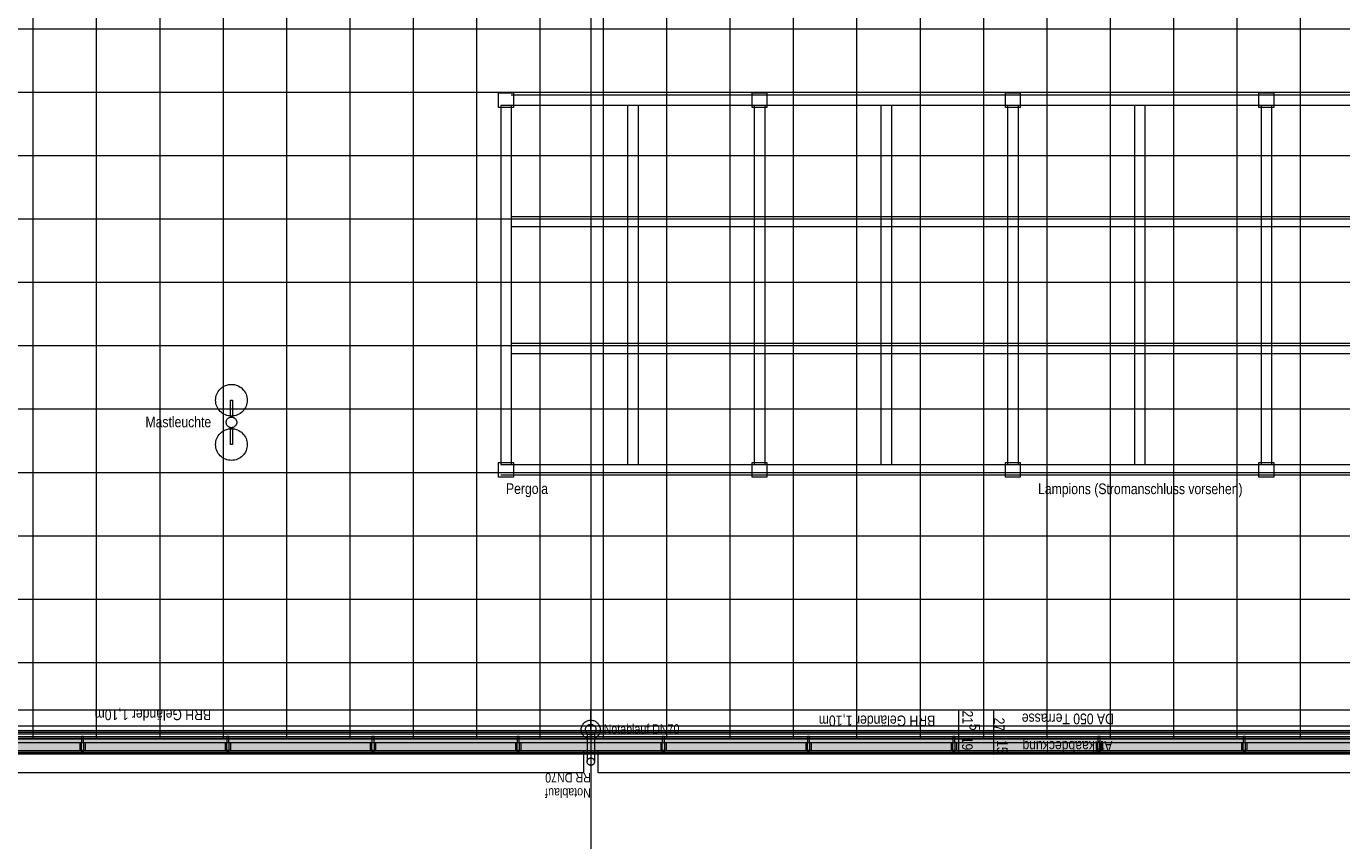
# Model space of a CAD drawing. Extents: x -634 to 300, y 62 to 1102.
# Tile 38 of 125: x -429 to -180, y 186 to 340. Entities that reach past the tile are written whole.
import ezdxf
from ezdxf.lldxf.tags import DXFTag

# ---------------------------------------------------------------- set-up
doc = ezdxf.new("R2010")
doc.units = 0
doc.layers.get('0').update_dxf_attribs({"lineweight": 13})
for name, color, linetype, lineweight, true_color in [('00_E_ST_Handlaufleuchte–Handlauf-Position', 7, 'Continuous', 5, 0x0000b2), ('30 -33 Aussenwände- 7 Fassade_ Elemente', 7, 'Continuous', 9, 0x00aacc), ('30 -34 Innenwände- 6 Elemente', 7, 'Continuous', 9, 0xff6633), ('30 -36 Dächer- 3 Dachbeläge', 7, 'Continuous', 15, 0x9999ff), ('30 -36 Dächer- 4 Dachbekleidungen', 7, 'Continuous', 9, 0xccccff), ('60- 61 allgemeine Ausstattung- 4 Terrassen', 9, 'Continuous', 9, 0x808080), ('70 -72 Beschriftung- 1 Beschriftung allgemein', 7, 'Continuous', 9, 0xff6633), ('70 -76 Bemaßung- 2 Allgemein', 9, 'Continuous', 5, 0x808080)]:
    doc.layers.add(name, color=color, linetype=linetype, lineweight=lineweight, true_color=true_color)
for name, color, linetype, lineweight in [('40 -41 Abwasser_Wasser_Gas- 1 Abwasser + sanitäre Anlagen', 7, 'Continuous', 9), ('40 -41 Abwasser_Wasser_Gas- 2 Wasser-1', 7, 'Continuous', 15), ('70 -71 Achsen- 1 Gebäudeachsen', 7, 'STRICHPUNKT2-A06CPW00L0', 18)]:
    doc.layers.add(name, color=color, linetype=linetype, lineweight=lineweight)
doc.styles.get("Standard").update_dxf_attribs({"font": 'ARIALN.TTF'})
tags = doc.linetypes.add('grob-A06CPVZVL0', pattern=[14, 3, -8, 3]).pattern_tags.tags
tags[8:9] = [DXFTag(74, 4), DXFTag(75, 0), DXFTag(340, '0'), DXFTag(46, 0.0), DXFTag(50, 0.0), DXFTag(44, 0.0), DXFTag(45, 0.0)]
tags[6:7] = [DXFTag(74, 4), DXFTag(75, 0), DXFTag(340, '0'), DXFTag(46, 0.0), DXFTag(50, 0.0), DXFTag(44, 0.0), DXFTag(45, 0.0)]
tags[4:5] = [DXFTag(74, 4), DXFTag(75, 0), DXFTag(340, '0'), DXFTag(46, 0.0), DXFTag(50, 0.0), DXFTag(44, 0.0), DXFTag(45, 0.0)]
tags = doc.linetypes.add('STRICHPUNKT2-A06CPW00L0', pattern=[12.7, 6.35, -3.175, 0, -3.175]).pattern_tags.tags
tags[10:11] = [DXFTag(74, 4), DXFTag(75, 0), DXFTag(340, '0'), DXFTag(46, 0.0), DXFTag(50, 0.0), DXFTag(44, 0.0), DXFTag(45, 0.0)]
tags[8:9] = [DXFTag(74, 4), DXFTag(75, 0), DXFTag(340, '0'), DXFTag(46, 0.0), DXFTag(50, 0.0), DXFTag(44, 0.0), DXFTag(45, 0.0)]
tags[6:7] = [DXFTag(74, 4), DXFTag(75, 0), DXFTag(340, '0'), DXFTag(46, 0.0), DXFTag(50, 0.0), DXFTag(44, 0.0), DXFTag(45, 0.0)]
tags[4:5] = [DXFTag(74, 4), DXFTag(75, 0), DXFTag(340, '0'), DXFTag(46, 0.0), DXFTag(50, 0.0), DXFTag(44, 0.0), DXFTag(45, 0.0)]

# ---------------------------------------------------------------- blocks, each defined once
blk = doc.blocks.new('Referenz-A06CPW02L0')
at = {"layer": '30 -33 Aussenwände- 7 Fassade_ Elemente', "color": 0, "linetype": 'Continuous', "ltscale": 0.13}
for p, q in [((15.77, 203.08), (-494.83, 203.08)), ((-485.63, 203.08), (-323.43, 203.08)), ((-323.43, 203.08), (-323.43, 198.94)), ((-320.63, 203.08), (-158.43, 203.08)), ((-320.63, 198.94), (-320.63, 203.08)), ((-323.43, 198.94), (-485.63, 198.94)), ((-158.43, 198.94), (-320.63, 198.94))]:
    blk.add_line(p, q, dxfattribs=at)
at = {"layer": '30 -34 Innenwände- 6 Elemente', "color": 0, "linetype": 'Continuous', "ltscale": 0.13}
for p, q in [((11.97, 206.88), (-491.03, 206.88)), ((13.57, 205.28), (-492.63, 205.28)), ((-491.63, 206.28), (12.57, 206.28)), ((-494.83, 203.08), (15.77, 203.08))]:
    blk.add_line(p, q, dxfattribs=at)
at = {"layer": '30 -36 Dächer- 3 Dachbeläge', "color": 0, "linetype": 'Continuous', "ltscale": 0.15}
for p, q in [((-492.43, 205.48), (13.37, 205.48)), ((16.37, 202.48), (-495.43, 202.48))]:
    blk.add_line(p, q, dxfattribs=at)
at = {"layer": '30 -36 Dächer- 3 Dachbeläge', "color": 0, "lineweight": 9}
for p, q in [((-418.08, 203.18), (-418.48, 203.18)), ((-418.48, 203.18), (-418.48, 202.78)), ((-418.08, 202.78), (-418.08, 203.18)), ((-390.58, 203.18), (-390.98, 203.18)), ((-390.98, 203.18), (-390.98, 202.78)), ((-390.58, 202.78), (-390.58, 203.18)), ((-363.08, 203.18), (-363.48, 203.18)), ((-363.48, 203.18), (-363.48, 202.78)), ((-363.08, 202.78), (-363.08, 203.18)), ((-335.58, 203.18), (-335.98, 203.18)), ((-335.98, 203.18), (-335.98, 202.78)), ((-335.58, 202.78), (-335.58, 203.18)), ((-308.08, 203.18), (-308.48, 203.18)), ((-308.48, 203.18), (-308.48, 202.78)), ((-308.08, 202.78), (-308.08, 203.18)), ((-280.58, 203.18), (-280.98, 203.18)), ((-280.98, 203.18), (-280.98, 202.78)), ((-280.58, 202.78), (-280.58, 203.18)), ((-253.08, 203.18), (-253.48, 203.18)), ((-253.48, 203.18), (-253.48, 202.78)), ((-253.08, 202.78), (-253.08, 203.18)), ((-225.58, 203.18), (-225.98, 203.18)), ((-225.98, 203.18), (-225.98, 202.78)), ((-225.58, 202.78), (-225.58, 203.18)), ((-198.08, 203.18), (-198.48, 203.18)), ((-198.48, 203.18), (-198.48, 202.78)), ((-198.08, 202.78), (-198.08, 203.18))]:
    blk.add_line(p, q, dxfattribs=at)
at = {"layer": '30 -36 Dächer- 3 Dachbeläge', "color": 0, "lineweight": 0}
for points in [[(-492.43, 202.48), (-492.43, 205.48), (13.37, 202.48)], [(13.37, 202.48), (-492.43, 205.48), (13.37, 205.48)], [(-418.48, 203.18), (-418.08, 203.18), (-418.48, 202.78)], [(-418.48, 202.78), (-418.08, 203.18), (-418.08, 202.78)], [(-390.98, 203.18), (-390.58, 203.18), (-390.98, 202.78)], [(-390.98, 202.78), (-390.58, 203.18), (-390.58, 202.78)], [(-363.48, 203.18), (-363.08, 203.18), (-363.48, 202.78)], [(-363.48, 202.78), (-363.08, 203.18), (-363.08, 202.78)], [(-335.98, 203.18), (-335.58, 203.18), (-335.98, 202.78)], [(-335.98, 202.78), (-335.58, 203.18), (-335.58, 202.78)], [(-308.48, 203.18), (-308.08, 203.18), (-308.48, 202.78)], [(-308.48, 202.78), (-308.08, 203.18), (-308.08, 202.78)], [(-280.98, 203.18), (-280.58, 203.18), (-280.98, 202.78)], [(-280.98, 202.78), (-280.58, 203.18), (-280.58, 202.78)], [(-253.48, 203.18), (-253.08, 203.18), (-253.48, 202.78)], [(-253.48, 202.78), (-253.08, 203.18), (-253.08, 202.78)], [(-225.98, 203.18), (-225.58, 203.18), (-225.98, 202.78)], [(-225.98, 202.78), (-225.58, 203.18), (-225.58, 202.78)], [(-198.48, 203.18), (-198.08, 203.18), (-198.48, 202.78)], [(-198.48, 202.78), (-198.08, 203.18), (-198.08, 202.78)]]:
    blk.add_solid(points, dxfattribs=at)
at = {"layer": '30 -36 Dächer- 4 Dachbekleidungen', "color": 0, "linetype": 'Continuous', "ltscale": 0.13}
for p, q in [((14.27, 204.58), (-493.33, 204.58)), ((-492.13, 205.78), (13.07, 205.78)), ((12.27, 206.58), (-491.33, 206.58)), ((-418.78, 204.58), (-418.78, 203.18)), ((-418.08, 205.78), (-418.48, 205.78)), ((-418.48, 205.78), (-418.48, 204.58)), ((-418.48, 203.18), (-418.48, 204.58)), ((-418.08, 204.58), (-418.08, 205.78)), ((-418.08, 204.58), (-418.08, 203.18)), ((-417.78, 204.58), (-417.78, 203.18)), ((-391.28, 204.58), (-391.28, 203.18)), ((-390.58, 205.78), (-390.98, 205.78)), ((-390.98, 205.78), (-390.98, 204.58)), ((-390.98, 203.18), (-390.98, 204.58)), ((-390.58, 204.58), (-390.58, 205.78)), ((-390.58, 204.58), (-390.58, 203.18)), ((-390.28, 204.58), (-390.28, 203.18)), ((-363.78, 204.58), (-363.78, 203.18)), ((-363.08, 205.78), (-363.48, 205.78)), ((-363.48, 205.78), (-363.48, 204.58)), ((-363.48, 203.18), (-363.48, 204.58)), ((-363.08, 204.58), (-363.08, 205.78)), ((-363.08, 204.58), (-363.08, 203.18)), ((-362.78, 204.58), (-362.78, 203.18)), ((-336.28, 204.58), (-336.28, 203.18)), ((-335.58, 205.78), (-335.98, 205.78)), ((-335.98, 205.78), (-335.98, 204.58)), ((-335.98, 203.18), (-335.98, 204.58)), ((-335.58, 204.58), (-335.58, 205.78)), ((-335.58, 204.58), (-335.58, 203.18)), ((-335.28, 204.58), (-335.28, 203.18)), ((-308.78, 204.58), (-308.78, 203.18)), ((-308.08, 205.78), (-308.48, 205.78)), ((-308.48, 205.78), (-308.48, 204.58)), ((-308.48, 203.18), (-308.48, 204.58)), ((-308.08, 204.58), (-308.08, 205.78)), ((-308.08, 204.58), (-308.08, 203.18)), ((-307.78, 204.58), (-307.78, 203.18)), ((-281.28, 204.58), (-281.28, 203.18)), ((-280.58, 205.78), (-280.98, 205.78)), ((-280.98, 205.78), (-280.98, 204.58)), ((-280.98, 203.18), (-280.98, 204.58)), ((-280.58, 204.58), (-280.58, 205.78)), ((-280.58, 204.58), (-280.58, 203.18)), ((-280.28, 204.58), (-280.28, 203.18)), ((-253.78, 204.58), (-253.78, 203.18)), ((-253.08, 205.78), (-253.48, 205.78)), ((-253.48, 205.78), (-253.48, 204.58)), ((-253.48, 203.18), (-253.48, 204.58)), ((-253.08, 204.58), (-253.08, 205.78)), ((-253.08, 204.58), (-253.08, 203.18)), ((-252.78, 204.58), (-252.78, 203.18)), ((-226.28, 204.58), (-226.28, 203.18)), ((-225.58, 205.78), (-225.98, 205.78)), ((-225.98, 205.78), (-225.98, 204.58)), ((-225.98, 203.18), (-225.98, 204.58)), ((-225.58, 204.58), (-225.58, 205.78)), ((-225.58, 204.58), (-225.58, 203.18)), ((-225.28, 204.58), (-225.28, 203.18)), ((-198.78, 204.58), (-198.78, 203.18)), ((-198.08, 205.78), (-198.48, 205.78)), ((-198.48, 205.78), (-198.48, 204.58)), ((-198.48, 203.18), (-198.48, 204.58)), ((-198.08, 204.58), (-198.08, 205.78)), ((-198.08, 204.58), (-198.08, 203.18)), ((-197.78, 204.58), (-197.78, 203.18)), ((-495.13, 202.78), (16.07, 202.78)), ((-418.78, 203.18), (-418.48, 203.18)), ((-418.08, 203.18), (-418.48, 203.18)), ((-417.78, 203.18), (-418.08, 203.18)), ((-391.28, 203.18), (-390.98, 203.18)), ((-390.58, 203.18), (-390.98, 203.18)), ((-390.28, 203.18), (-390.58, 203.18)), ((-363.78, 203.18), (-363.48, 203.18)), ((-363.08, 203.18), (-363.48, 203.18)), ((-362.78, 203.18), (-363.08, 203.18)), ((-336.28, 203.18), (-335.98, 203.18)), ((-335.58, 203.18), (-335.98, 203.18)), ((-335.28, 203.18), (-335.58, 203.18)), ((-308.78, 203.18), (-308.48, 203.18)), ((-308.08, 203.18), (-308.48, 203.18)), ((-307.78, 203.18), (-308.08, 203.18)), ((-281.28, 203.18), (-280.98, 203.18)), ((-280.58, 203.18), (-280.98, 203.18)), ((-280.28, 203.18), (-280.58, 203.18)), ((-253.78, 203.18), (-253.48, 203.18)), ((-253.08, 203.18), (-253.48, 203.18)), ((-252.78, 203.18), (-253.08, 203.18)), ((-226.28, 203.18), (-225.98, 203.18)), ((-225.58, 203.18), (-225.98, 203.18)), ((-225.28, 203.18), (-225.58, 203.18)), ((-198.78, 203.18), (-198.48, 203.18)), ((-198.08, 203.18), (-198.48, 203.18)), ((-197.78, 203.18), (-198.08, 203.18))]:
    blk.add_line(p, q, dxfattribs=at)
at = {"layer": '40 -41 Abwasser_Wasser_Gas- 1 Abwasser + sanitäre Anlagen', "color": 0, "linetype": 'grob-A06CPVZVL0', "ltscale": 0.13}
for p, q in [((-322.03, 212.2), (-322.03, 207.11)), ((-322.73, 206.4), (-322.73, 201.04)), ((-321.33, 206.4), (-321.33, 201.04))]:
    blk.add_line(p, q, dxfattribs=at)
at = {"layer": '40 -41 Abwasser_Wasser_Gas- 1 Abwasser + sanitäre Anlagen', "color": 0, "linetype": 'Continuous', "lineweight": 5, "ltscale": 0.13}
for p, q in [((-322.03, 207.11), (-322.05, 207.17)), ((-322.05, 207.17), (-322.02, 207.17)), ((-322.02, 207.17), (-322.03, 207.11))]:
    blk.add_line(p, q, dxfattribs=at)
at = {"layer": '40 -41 Abwasser_Wasser_Gas- 1 Abwasser + sanitäre Anlagen', "color": 0, "lineweight": 0}
for points in [[(-322.03, 207.11), (-322.05, 207.17), (-322.03, 207.17)], [(-322.03, 207.11), (-322.03, 207.17), (-322.02, 207.17)]]:
    blk.add_solid(points, dxfattribs=at)
at = {"layer": '40 -41 Abwasser_Wasser_Gas- 2 Wasser-1', "color": 0, "linetype": 'Continuous', "ltscale": 0.15}
for p, q in [((-322.03, 207.11), (-322.03, 210.95)), ((-323.83, 207.17), (-323.82, 207.35)), ((-323.83, 206.99), (-323.83, 207.17)), ((-323.81, 206.82), (-323.83, 206.99)), ((-323.82, 207.35), (-323.79, 207.52)), ((-323.77, 206.64), (-323.81, 206.82)), ((-323.79, 207.52), (-323.74, 207.69)), ((-323.74, 207.69), (-323.67, 207.85)), ((-323.67, 207.85), (-323.59, 208.01)), ((-323.59, 208.01), (-323.5, 208.16)), ((-323.5, 208.16), (-323.39, 208.3)), ((-323.39, 208.3), (-323.26, 208.42)), ((-323.26, 208.42), (-323.13, 208.54)), ((-323.13, 208.54), (-322.98, 208.64)), ((-323.03, 207.14), (-323.02, 207.24)), ((-323.03, 207.05), (-323.03, 207.14)), ((-323.02, 206.95), (-323.03, 207.05)), ((-323.02, 207.24), (-323.01, 207.34)), ((-323, 206.85), (-323.02, 206.95)), ((-323.01, 207.34), (-322.98, 207.43)), ((-322.97, 206.76), (-323, 206.85)), ((-322.98, 208.64), (-322.83, 208.73)), ((-322.98, 207.43), (-322.94, 207.52)), ((-322.94, 207.52), (-322.9, 207.61)), ((-322.9, 207.61), (-322.85, 207.69)), ((-322.85, 207.69), (-322.79, 207.77)), ((-322.83, 208.73), (-322.67, 208.8)), ((-322.79, 207.77), (-322.72, 207.84)), ((-322.72, 207.84), (-322.64, 207.9)), ((-322.67, 208.8), (-322.5, 208.85)), ((-322.64, 207.9), (-322.56, 207.96)), ((-322.56, 207.96), (-322.48, 208.01)), ((-322.5, 208.85), (-322.33, 208.89)), ((-322.48, 208.01), (-322.39, 208.05)), ((-322.39, 208.05), (-322.29, 208.08)), ((-322.33, 208.89), (-322.15, 208.91)), ((-322.29, 208.08), (-322.2, 208.1)), ((-322.2, 208.1), (-322.1, 208.11)), ((-322.15, 208.91), (-321.97, 208.91)), ((-322.1, 208.11), (-322, 208.11)), ((-322, 208.11), (-321.9, 208.1)), ((-321.97, 208.91), (-321.8, 208.9)), ((-321.9, 208.1), (-321.81, 208.08)), ((-321.81, 208.08), (-321.71, 208.06)), ((-321.8, 208.9), (-321.62, 208.86)), ((-321.71, 208.06), (-321.62, 208.02)), ((-321.62, 208.86), (-321.45, 208.82)), ((-321.62, 208.02), (-321.53, 207.98)), ((-321.53, 207.98), (-321.45, 207.92)), ((-321.45, 208.82), (-321.29, 208.75)), ((-321.45, 207.92), (-321.37, 207.86)), ((-321.37, 207.86), (-321.3, 207.79)), ((-321.3, 207.79), (-321.24, 207.72)), ((-321.29, 208.75), (-321.13, 208.67)), ((-321.24, 207.72), (-321.18, 207.64)), ((-321.18, 207.64), (-321.14, 207.55)), ((-321.14, 207.55), (-321.1, 207.46)), ((-321.13, 208.67), (-320.98, 208.57)), ((-321.09, 206.79), (-321.12, 206.7)), ((-321.1, 207.46), (-321.07, 207.37)), ((-321.06, 206.88), (-321.09, 206.79)), ((-321.07, 207.37), (-321.05, 207.27)), ((-321.04, 206.98), (-321.06, 206.88)), ((-321.05, 207.27), (-321.04, 207.18)), ((-321.04, 207.18), (-321.03, 207.08)), ((-321.03, 207.08), (-321.04, 206.98)), ((-320.98, 208.57), (-320.85, 208.46)), ((-320.85, 208.46), (-320.72, 208.34)), ((-320.72, 208.34), (-320.61, 208.21)), ((-320.61, 208.21), (-320.5, 208.06)), ((-320.5, 208.06), (-320.42, 207.91)), ((-320.42, 207.91), (-320.35, 207.74)), ((-320.35, 207.74), (-320.29, 207.58)), ((-320.29, 207.58), (-320.26, 207.4)), ((-320.25, 206.88), (-320.28, 206.7)), ((-320.26, 207.4), (-320.24, 207.23)), ((-320.23, 207.05), (-320.25, 206.88)), ((-320.24, 207.23), (-320.23, 207.05)), ((-323.72, 206.48), (-323.77, 206.64)), ((-323.65, 206.31), (-323.72, 206.48)), ((-323.56, 206.16), (-323.65, 206.31)), ((-323.46, 206.02), (-323.56, 206.16)), ((-323.35, 205.88), (-323.46, 206.02)), ((-323.22, 205.76), (-323.35, 205.88)), ((-323.08, 205.65), (-323.22, 205.76)), ((-322.93, 205.55), (-323.08, 205.65)), ((-322.93, 206.67), (-322.97, 206.76)), ((-322.88, 206.58), (-322.93, 206.67)), ((-322.78, 205.47), (-322.93, 205.55)), ((-322.83, 206.5), (-322.88, 206.58)), ((-322.76, 206.43), (-322.83, 206.5)), ((-322.61, 205.41), (-322.78, 205.47)), ((-322.69, 206.36), (-322.76, 206.43)), ((-322.62, 206.3), (-322.69, 206.36)), ((-322.53, 206.24), (-322.62, 206.3)), ((-322.44, 205.36), (-322.61, 205.41)), ((-322.45, 206.2), (-322.53, 206.24)), ((-322.35, 206.16), (-322.45, 206.2)), ((-322.27, 205.33), (-322.44, 205.36)), ((-322.26, 206.14), (-322.35, 206.16)), ((-322.09, 205.31), (-322.27, 205.33)), ((-322.16, 206.12), (-322.26, 206.14)), ((-322.07, 206.11), (-322.16, 206.12)), ((-321.92, 205.31), (-322.09, 205.31)), ((-321.97, 206.11), (-322.07, 206.11)), ((-321.87, 206.12), (-321.97, 206.11)), ((-321.74, 205.33), (-321.92, 205.31)), ((-321.77, 206.14), (-321.87, 206.12)), ((-321.68, 206.17), (-321.77, 206.14)), ((-321.57, 205.37), (-321.74, 205.33)), ((-321.59, 206.21), (-321.68, 206.17)), ((-321.51, 206.26), (-321.59, 206.21)), ((-321.4, 205.43), (-321.57, 205.37)), ((-321.42, 206.32), (-321.51, 206.26)), ((-321.35, 206.38), (-321.42, 206.32)), ((-321.24, 205.5), (-321.4, 205.43)), ((-321.28, 206.45), (-321.35, 206.38)), ((-321.22, 206.53), (-321.28, 206.45)), ((-321.08, 205.58), (-321.24, 205.5)), ((-321.17, 206.61), (-321.22, 206.53)), ((-321.12, 206.7), (-321.17, 206.61)), ((-320.94, 205.68), (-321.08, 205.58)), ((-320.8, 205.8), (-320.94, 205.68)), ((-320.68, 205.92), (-320.8, 205.8)), ((-320.57, 206.06), (-320.68, 205.92)), ((-320.47, 206.21), (-320.57, 206.06)), ((-320.39, 206.37), (-320.47, 206.21)), ((-320.33, 206.53), (-320.39, 206.37)), ((-320.28, 206.7), (-320.33, 206.53)), ((-322.73, 201.14), (-322.72, 201.2)), ((-322.73, 201.14), (-322.72, 201.2)), ((-322.73, 201.07), (-322.73, 201.14)), ((-322.73, 201.07), (-322.73, 201.14)), ((-322.73, 201), (-322.73, 201.07)), ((-322.73, 201), (-322.73, 201.07)), ((-322.72, 200.93), (-322.73, 201)), ((-322.72, 200.93), (-322.73, 201)), ((-322.72, 201.2), (-322.7, 201.27)), ((-322.72, 201.2), (-322.7, 201.27)), ((-322.71, 200.86), (-322.72, 200.93)), ((-322.71, 200.86), (-322.72, 200.93)), ((-322.69, 200.8), (-322.71, 200.86)), ((-322.69, 200.8), (-322.71, 200.86)), ((-322.7, 201.27), (-322.67, 201.33)), ((-322.7, 201.27), (-322.67, 201.33)), ((-322.66, 200.73), (-322.69, 200.8)), ((-322.66, 200.73), (-322.69, 200.8)), ((-322.67, 201.33), (-322.64, 201.39)), ((-322.67, 201.33), (-322.64, 201.39)), ((-322.63, 200.67), (-322.66, 200.73)), ((-322.63, 200.67), (-322.66, 200.73)), ((-322.64, 201.39), (-322.6, 201.45)), ((-322.64, 201.39), (-322.6, 201.45)), ((-322.59, 200.62), (-322.63, 200.67)), ((-322.59, 200.62), (-322.63, 200.67)), ((-322.6, 201.45), (-322.56, 201.51)), ((-322.6, 201.45), (-322.56, 201.51)), ((-322.54, 200.57), (-322.59, 200.62)), ((-322.54, 200.57), (-322.59, 200.62)), ((-322.56, 201.51), (-322.51, 201.55)), ((-322.56, 201.51), (-322.51, 201.55)), ((-322.49, 200.52), (-322.54, 200.57)), ((-322.49, 200.52), (-322.54, 200.57)), ((-322.51, 201.55), (-322.46, 201.6)), ((-322.51, 201.55), (-322.46, 201.6)), ((-322.44, 200.47), (-322.49, 200.52)), ((-322.44, 200.47), (-322.49, 200.52)), ((-322.46, 201.6), (-322.4, 201.64)), ((-322.46, 201.6), (-322.4, 201.64)), ((-322.38, 200.44), (-322.44, 200.47)), ((-322.38, 200.44), (-322.44, 200.47)), ((-322.4, 201.64), (-322.34, 201.67)), ((-322.4, 201.64), (-322.34, 201.67)), ((-322.32, 200.41), (-322.38, 200.44)), ((-322.32, 200.41), (-322.38, 200.44)), ((-322.34, 201.67), (-322.28, 201.7)), ((-322.34, 201.67), (-322.28, 201.7)), ((-322.26, 200.38), (-322.32, 200.41)), ((-322.26, 200.38), (-322.32, 200.41)), ((-322.28, 201.7), (-322.21, 201.72)), ((-322.28, 201.7), (-322.21, 201.72)), ((-322.19, 200.36), (-322.26, 200.38)), ((-322.19, 200.36), (-322.26, 200.38)), ((-322.21, 201.72), (-322.15, 201.73)), ((-322.21, 201.72), (-322.15, 201.73)), ((-322.12, 200.35), (-322.19, 200.36)), ((-322.12, 200.35), (-322.19, 200.36)), ((-322.15, 201.73), (-322.08, 201.74)), ((-322.15, 201.73), (-322.08, 201.74)), ((-322.06, 200.34), (-322.12, 200.35)), ((-322.06, 200.34), (-322.12, 200.35)), ((-322.08, 201.74), (-322.01, 201.74)), ((-322.08, 201.74), (-322.01, 201.74)), ((-321.99, 200.35), (-322.06, 200.34)), ((-321.99, 200.35), (-322.06, 200.34)), ((-322.03, 201.04), (-322.03, 197.2)), ((-322.03, 201.04), (-322.03, 197.2)), ((-322.01, 201.74), (-321.94, 201.74)), ((-322.01, 201.74), (-321.94, 201.74)), ((-321.92, 200.35), (-321.99, 200.35)), ((-321.92, 200.35), (-321.99, 200.35)), ((-321.94, 201.74), (-321.87, 201.73)), ((-321.94, 201.74), (-321.87, 201.73)), ((-321.85, 200.37), (-321.92, 200.35)), ((-321.85, 200.37), (-321.92, 200.35)), ((-321.87, 201.73), (-321.81, 201.71)), ((-321.87, 201.73), (-321.81, 201.71)), ((-321.79, 200.39), (-321.85, 200.37)), ((-321.79, 200.39), (-321.85, 200.37)), ((-321.81, 201.71), (-321.74, 201.68)), ((-321.81, 201.71), (-321.74, 201.68)), ((-321.72, 200.42), (-321.79, 200.39)), ((-321.72, 200.42), (-321.79, 200.39)), ((-321.74, 201.68), (-321.68, 201.65)), ((-321.74, 201.68), (-321.68, 201.65)), ((-321.66, 200.45), (-321.72, 200.42)), ((-321.66, 200.45), (-321.72, 200.42)), ((-321.68, 201.65), (-321.63, 201.61)), ((-321.68, 201.65), (-321.63, 201.61)), ((-321.61, 200.49), (-321.66, 200.45)), ((-321.61, 200.49), (-321.66, 200.45)), ((-321.63, 201.61), (-321.57, 201.57)), ((-321.63, 201.61), (-321.57, 201.57)), ((-321.55, 200.53), (-321.61, 200.49)), ((-321.55, 200.53), (-321.61, 200.49)), ((-321.57, 201.57), (-321.52, 201.52)), ((-321.57, 201.57), (-321.52, 201.52)), ((-321.51, 200.58), (-321.55, 200.53)), ((-321.51, 200.58), (-321.55, 200.53)), ((-321.52, 201.52), (-321.48, 201.47)), ((-321.52, 201.52), (-321.48, 201.47)), ((-321.46, 200.64), (-321.51, 200.58)), ((-321.46, 200.64), (-321.51, 200.58)), ((-321.48, 201.47), (-321.44, 201.41)), ((-321.48, 201.47), (-321.44, 201.41)), ((-321.43, 200.69), (-321.46, 200.64)), ((-321.43, 200.69), (-321.46, 200.64)), ((-321.44, 201.41), (-321.41, 201.35)), ((-321.44, 201.41), (-321.41, 201.35)), ((-321.4, 200.75), (-321.43, 200.69)), ((-321.4, 200.75), (-321.43, 200.69)), ((-321.41, 201.35), (-321.38, 201.29)), ((-321.41, 201.35), (-321.38, 201.29)), ((-321.37, 200.82), (-321.4, 200.75)), ((-321.37, 200.82), (-321.4, 200.75)), ((-321.38, 201.29), (-321.36, 201.22)), ((-321.38, 201.29), (-321.36, 201.22)), ((-321.35, 200.88), (-321.37, 200.82)), ((-321.35, 200.88), (-321.37, 200.82)), ((-321.36, 201.22), (-321.34, 201.16)), ((-321.36, 201.22), (-321.34, 201.16)), ((-321.34, 200.95), (-321.35, 200.88)), ((-321.34, 200.95), (-321.35, 200.88)), ((-321.34, 201.16), (-321.33, 201.09)), ((-321.34, 201.16), (-321.33, 201.09)), ((-321.33, 201.02), (-321.34, 200.95)), ((-321.33, 201.02), (-321.34, 200.95)), ((-321.33, 201.09), (-321.33, 201.02)), ((-321.33, 201.09), (-321.33, 201.02))]:
    blk.add_line(p, q, dxfattribs=at)
at = {"layer": '60- 61 allgemeine Ausstattung- 4 Terrassen', "color": 0}
for p, q in [((-427.61, 205.48), (-427.61, 588.94)), ((-415.61, 205.48), (-415.61, 588.94)), ((-403.61, 205.48), (-403.61, 588.94)), ((-391.61, 205.48), (-391.61, 588.94)), ((-379.61, 205.48), (-379.61, 588.94)), ((-367.61, 205.48), (-367.61, 588.94)), ((-355.61, 205.48), (-355.61, 588.94)), ((-343.61, 205.48), (-343.61, 588.94)), ((-331.61, 205.48), (-331.61, 588.94)), ((-319.61, 205.48), (-319.61, 588.94)), ((-307.61, 205.48), (-307.61, 588.94)), ((-295.61, 205.48), (-295.61, 588.94)), ((-283.61, 205.48), (-283.61, 588.94)), ((-271.61, 205.48), (-271.61, 588.94)), ((-259.61, 205.48), (-259.61, 588.94)), ((-247.61, 205.48), (-247.61, 588.94)), ((-235.61, 205.48), (-235.61, 588.94)), ((-223.61, 205.48), (-223.61, 588.94)), ((-211.61, 205.48), (-211.61, 588.94)), ((-199.61, 205.48), (-199.61, 588.94)), ((-187.61, 205.48), (-187.61, 588.94)), ((-492.63, 339.82), (-169.08, 339.82)), ((-492.63, 327.82), (-169.08, 327.82)), ((-339.48, 327.68), (-336.68, 327.68)), ((-339.48, 324.88), (-339.48, 327.68)), ((-336.68, 327.68), (-336.68, 324.88)), ((-291.48, 327.68), (-288.68, 327.68)), ((-291.48, 324.88), (-291.48, 327.68)), ((-288.68, 327.68), (-288.68, 324.88)), ((-243.48, 327.68), (-240.68, 327.68)), ((-243.48, 324.88), (-243.48, 327.68)), ((-240.68, 327.68), (-240.68, 324.88)), ((-195.48, 327.68), (-192.68, 327.68)), ((-195.48, 324.88), (-195.48, 327.68)), ((-192.68, 327.68), (-192.68, 324.88)), ((-336.68, 324.88), (-339.48, 324.88)), ((-288.68, 324.88), (-291.48, 324.88)), ((-240.68, 324.88), (-243.48, 324.88)), ((-192.68, 324.88), (-195.48, 324.88)), ((-492.63, 315.82), (-169.08, 315.82)), ((-492.63, 303.82), (-169.08, 303.82)), ((-492.63, 291.82), (-169.08, 291.82)), ((-492.63, 279.82), (-169.08, 279.82)), ((-392.4, 271.39), (-392.2, 271.6)), ((-392.2, 271.6), (-391.99, 271.8)), ((-391.99, 271.8), (-391.75, 271.98)), ((-391.75, 271.98), (-391.5, 272.13)), ((-391.5, 272.13), (-391.23, 272.26)), ((-391.23, 272.26), (-390.95, 272.35)), ((-390.95, 272.35), (-390.67, 272.43)), ((-390.67, 272.43), (-390.38, 272.47)), ((-390.38, 272.47), (-390.08, 272.48)), ((-390.08, 272.48), (-389.79, 272.47)), ((-389.79, 272.47), (-389.5, 272.43)), ((-389.5, 272.43), (-389.21, 272.35)), ((-389.21, 272.35), (-388.94, 272.26)), ((-388.94, 272.26), (-388.67, 272.13)), ((-388.67, 272.13), (-388.42, 271.98)), ((-388.42, 271.98), (-388.18, 271.8)), ((-388.18, 271.8), (-387.96, 271.6)), ((-387.96, 271.6), (-387.76, 271.39)), ((-393.08, 269.48), (-393.07, 269.78)), ((-393.07, 269.19), (-393.08, 269.48)), ((-393.07, 269.78), (-393.03, 270.07)), ((-393.03, 268.9), (-393.07, 269.19)), ((-393.03, 270.07), (-392.95, 270.35)), ((-392.95, 270.35), (-392.85, 270.63)), ((-392.85, 270.63), (-392.73, 270.9)), ((-392.73, 270.9), (-392.58, 271.15)), ((-392.58, 271.15), (-392.4, 271.39)), ((-390.28, 269.48), (-389.88, 269.48)), ((-390.28, 266.26), (-390.28, 269.48)), ((-389.88, 269.48), (-389.88, 266.26)), ((-387.76, 271.39), (-387.59, 271.15)), ((-387.59, 271.15), (-387.44, 270.9)), ((-387.44, 270.9), (-387.31, 270.63)), ((-387.31, 270.63), (-387.21, 270.35)), ((-387.21, 270.35), (-387.14, 270.07)), ((-387.14, 270.07), (-387.1, 269.78)), ((-387.1, 269.19), (-387.14, 268.9)), ((-387.1, 269.78), (-387.08, 269.48)), ((-387.08, 269.48), (-387.1, 269.19)), ((-492.63, 267.82), (-169.08, 267.82)), ((-392.95, 268.61), (-393.03, 268.9)), ((-392.85, 268.34), (-392.95, 268.61)), ((-392.73, 268.07), (-392.85, 268.34)), ((-392.58, 267.82), (-392.73, 268.07)), ((-392.4, 267.58), (-392.58, 267.82)), ((-392.2, 267.36), (-392.4, 267.58)), ((-391.99, 267.16), (-392.2, 267.36)), ((-391.75, 266.99), (-391.99, 267.16)), ((-391.5, 266.84), (-391.75, 266.99)), ((-391.23, 266.71), (-391.5, 266.84)), ((-390.95, 266.61), (-391.23, 266.71)), ((-390.67, 266.54), (-390.95, 266.61)), ((-389.21, 266.61), (-389.5, 266.54)), ((-388.94, 266.71), (-389.21, 266.61)), ((-388.67, 266.84), (-388.94, 266.71)), ((-388.42, 266.99), (-388.67, 266.84)), ((-388.18, 267.16), (-388.42, 266.99)), ((-387.96, 267.36), (-388.18, 267.16)), ((-387.76, 267.58), (-387.96, 267.36)), ((-387.59, 267.82), (-387.76, 267.58)), ((-387.44, 268.07), (-387.59, 267.82)), ((-387.31, 268.34), (-387.44, 268.07)), ((-387.21, 268.61), (-387.31, 268.34)), ((-387.14, 268.9), (-387.21, 268.61)), ((-391.08, 265.33), (-391.07, 265.43)), ((-391.08, 265.23), (-391.08, 265.33)), ((-391.07, 265.13), (-391.08, 265.23)), ((-391.07, 265.43), (-391.05, 265.52)), ((-391.05, 265.04), (-391.07, 265.13)), ((-391.05, 265.52), (-391.03, 265.62)), ((-391.02, 264.94), (-391.05, 265.04)), ((-391.03, 265.62), (-390.99, 265.71)), ((-390.99, 264.85), (-391.02, 264.94)), ((-390.99, 265.71), (-390.94, 265.8)), ((-390.94, 264.77), (-390.99, 264.85)), ((-390.94, 265.8), (-390.89, 265.88)), ((-390.89, 264.69), (-390.94, 264.77)), ((-390.89, 265.88), (-390.83, 265.95)), ((-390.82, 264.61), (-390.89, 264.69)), ((-390.83, 265.95), (-390.76, 266.02)), ((-390.75, 264.54), (-390.82, 264.61)), ((-390.76, 266.02), (-390.68, 266.09)), ((-390.68, 264.48), (-390.75, 264.54)), ((-390.68, 266.09), (-390.6, 266.14)), ((-390.6, 264.42), (-390.68, 264.48)), ((-390.38, 266.5), (-390.67, 266.54)), ((-390.67, 264.03), (-390.38, 264.07)), ((-390.6, 266.14), (-390.51, 266.19)), ((-390.51, 264.38), (-390.6, 264.42)), ((-390.51, 266.19), (-390.42, 266.22)), ((-390.42, 264.34), (-390.51, 264.38)), ((-390.42, 266.22), (-390.33, 266.25)), ((-390.32, 264.31), (-390.42, 264.34)), ((-390.08, 266.48), (-390.38, 266.5)), ((-390.38, 264.07), (-390.08, 264.08)), ((-390.33, 266.25), (-390.23, 266.27)), ((-390.23, 264.29), (-390.32, 264.31)), ((-389.88, 266.26), (-390.28, 266.26)), ((-390.28, 264.3), (-389.88, 264.3)), ((-390.28, 261.08), (-390.28, 264.3)), ((-390.23, 266.27), (-390.13, 266.28)), ((-390.13, 264.28), (-390.23, 264.29)), ((-390.13, 266.28), (-390.04, 266.28)), ((-390.03, 264.28), (-390.13, 264.28)), ((-389.79, 266.5), (-390.08, 266.48)), ((-390.08, 264.08), (-389.79, 264.07)), ((-390.04, 266.28), (-389.94, 266.27)), ((-389.93, 264.29), (-390.03, 264.28)), ((-389.94, 266.27), (-389.84, 266.25)), ((-389.84, 264.31), (-389.93, 264.29)), ((-389.88, 264.3), (-389.88, 261.08)), ((-389.84, 266.25), (-389.75, 266.23)), ((-389.74, 264.34), (-389.84, 264.31)), ((-389.5, 266.54), (-389.79, 266.5)), ((-389.79, 264.07), (-389.5, 264.03)), ((-389.75, 266.23), (-389.66, 266.19)), ((-389.65, 264.38), (-389.74, 264.34)), ((-389.66, 266.19), (-389.57, 266.14)), ((-389.57, 264.43), (-389.65, 264.38)), ((-389.57, 266.14), (-389.49, 266.09)), ((-389.49, 264.48), (-389.57, 264.43)), ((-389.49, 266.09), (-389.41, 266.03)), ((-389.41, 264.54), (-389.49, 264.48)), ((-389.41, 266.03), (-389.34, 265.96)), ((-389.34, 264.61), (-389.41, 264.54)), ((-389.34, 265.96), (-389.28, 265.88)), ((-389.28, 264.69), (-389.34, 264.61)), ((-389.28, 265.88), (-389.23, 265.8)), ((-389.22, 264.77), (-389.28, 264.69)), ((-389.23, 265.8), (-389.18, 265.71)), ((-389.18, 264.86), (-389.22, 264.77)), ((-389.18, 265.71), (-389.14, 265.62)), ((-389.14, 264.95), (-389.18, 264.86)), ((-389.14, 265.62), (-389.11, 265.53)), ((-389.11, 265.04), (-389.14, 264.95)), ((-389.11, 265.53), (-389.09, 265.43)), ((-389.09, 265.14), (-389.11, 265.04)), ((-389.09, 265.43), (-389.08, 265.34)), ((-389.08, 265.24), (-389.09, 265.14)), ((-389.08, 265.34), (-389.08, 265.24)), ((-393.07, 261.38), (-393.03, 261.67)), ((-393.03, 261.67), (-392.95, 261.95)), ((-392.95, 261.95), (-392.85, 262.23)), ((-392.85, 262.23), (-392.73, 262.5)), ((-392.73, 262.5), (-392.58, 262.75)), ((-392.58, 262.75), (-392.4, 262.99)), ((-392.4, 262.99), (-392.2, 263.2)), ((-392.2, 263.2), (-391.99, 263.4)), ((-391.99, 263.4), (-391.75, 263.58)), ((-391.75, 263.58), (-391.5, 263.73)), ((-391.5, 263.73), (-391.23, 263.86)), ((-391.23, 263.86), (-390.95, 263.95)), ((-390.95, 263.95), (-390.67, 264.03)), ((-389.5, 264.03), (-389.21, 263.95)), ((-389.21, 263.95), (-388.94, 263.86)), ((-388.94, 263.86), (-388.67, 263.73)), ((-388.67, 263.73), (-388.42, 263.58)), ((-388.42, 263.58), (-388.18, 263.4)), ((-388.18, 263.4), (-387.96, 263.2)), ((-387.96, 263.2), (-387.76, 262.99)), ((-387.76, 262.99), (-387.59, 262.75)), ((-387.59, 262.75), (-387.44, 262.5)), ((-387.44, 262.5), (-387.31, 262.23)), ((-387.31, 262.23), (-387.21, 261.95)), ((-387.21, 261.95), (-387.14, 261.67)), ((-387.14, 261.67), (-387.1, 261.38)), ((-393.08, 261.08), (-393.07, 261.38)), ((-393.07, 260.79), (-393.08, 261.08)), ((-393.03, 260.5), (-393.07, 260.79)), ((-392.95, 260.21), (-393.03, 260.5)), ((-392.85, 259.94), (-392.95, 260.21)), ((-392.73, 259.67), (-392.85, 259.94)), ((-392.58, 259.42), (-392.73, 259.67)), ((-392.4, 259.18), (-392.58, 259.42)), ((-392.2, 258.96), (-392.4, 259.18)), ((-389.88, 261.08), (-390.28, 261.08)), ((-387.76, 259.18), (-387.96, 258.96)), ((-387.59, 259.42), (-387.76, 259.18)), ((-387.44, 259.67), (-387.59, 259.42)), ((-387.31, 259.94), (-387.44, 259.67)), ((-387.21, 260.21), (-387.31, 259.94)), ((-387.14, 260.5), (-387.21, 260.21)), ((-387.1, 260.79), (-387.14, 260.5)), ((-387.1, 261.38), (-387.08, 261.08)), ((-387.08, 261.08), (-387.1, 260.79)), ((-391.99, 258.76), (-392.2, 258.96)), ((-391.75, 258.59), (-391.99, 258.76)), ((-391.5, 258.44), (-391.75, 258.59)), ((-391.23, 258.31), (-391.5, 258.44)), ((-390.95, 258.21), (-391.23, 258.31)), ((-390.67, 258.14), (-390.95, 258.21)), ((-390.38, 258.1), (-390.67, 258.14)), ((-390.08, 258.08), (-390.38, 258.1)), ((-389.79, 258.1), (-390.08, 258.08)), ((-389.5, 258.14), (-389.79, 258.1)), ((-389.21, 258.21), (-389.5, 258.14)), ((-388.94, 258.31), (-389.21, 258.21)), ((-388.67, 258.44), (-388.94, 258.31)), ((-388.42, 258.59), (-388.67, 258.44)), ((-388.18, 258.76), (-388.42, 258.59)), ((-387.96, 258.96), (-388.18, 258.76)), ((-339.48, 257.68), (-336.68, 257.68)), ((-339.48, 254.88), (-339.48, 257.68)), ((-336.68, 257.68), (-336.68, 254.88)), ((-291.48, 257.68), (-288.68, 257.68)), ((-291.48, 254.88), (-291.48, 257.68)), ((-288.68, 257.68), (-288.68, 254.88)), ((-243.48, 257.68), (-240.68, 257.68)), ((-243.48, 254.88), (-243.48, 257.68)), ((-240.68, 257.68), (-240.68, 254.88)), ((-195.48, 257.68), (-192.68, 257.68)), ((-195.48, 254.88), (-195.48, 257.68)), ((-192.68, 257.68), (-192.68, 254.88)), ((-492.63, 255.82), (-169.08, 255.82)), ((-336.68, 254.88), (-339.48, 254.88)), ((-288.68, 254.88), (-291.48, 254.88)), ((-240.68, 254.88), (-243.48, 254.88)), ((-192.68, 254.88), (-195.48, 254.88)), ((-500.63, 243.82), (13.37, 243.82)), ((-500.63, 231.82), (13.37, 231.82)), ((-500.63, 219.82), (13.37, 219.82)), ((-492.63, 207.82), (13.37, 207.82)), ((-492.63, 205.48), (13.37, 205.48))]:
    blk.add_line(p, q, dxfattribs=at)
at = {"layer": '60- 61 allgemeine Ausstattung- 4 Terrassen', "color": 0, "linetype": 'grob-A06CPVZVL0', "ltscale": 0.13}
for p, q in [((-337.08, 327.28), (-51.08, 327.28)), ((-339.08, 325.28), (-339.08, 257.28)), ((-51.08, 325.28), (-339.08, 325.28)), ((-337.08, 325.28), (-337.08, 257.28)), ((-315.08, 325.28), (-315.08, 257.28)), ((-313.08, 325.28), (-313.08, 257.28)), ((-291.08, 325.28), (-291.08, 257.28)), ((-289.08, 325.28), (-289.08, 257.28)), ((-267.08, 325.28), (-267.08, 257.28)), ((-265.08, 325.28), (-265.08, 257.28)), ((-243.08, 325.28), (-243.08, 257.28)), ((-241.08, 325.28), (-241.08, 257.28)), ((-219.08, 325.28), (-219.08, 257.28)), ((-217.08, 325.28), (-217.08, 257.28)), ((-195.08, 325.28), (-195.08, 257.28)), ((-193.08, 325.28), (-193.08, 257.28)), ((-337.08, 304.28), (-51.08, 304.28)), ((-51.08, 302.28), (-337.08, 302.28)), ((-337.08, 280.28), (-51.08, 280.28)), ((-51.08, 278.28), (-337.08, 278.28)), ((-339.08, 257.28), (-51.08, 257.28)), ((-51.08, 255.28), (-339.08, 255.28))]:
    blk.add_line(p, q, dxfattribs=at)
at = {"layer": '70 -71 Achsen- 1 Gebäudeachsen', "color": 0, "linetype": 'STRICHPUNKT2-A06CPW00L0', "ltscale": 0.18}
for p, q in [((-322.03, 1075.82), (-322.03, 76.38)), ((-554.53, 210.88), (92.91, 210.88))]:
    blk.add_line(p, q, dxfattribs=at)
at = {"layer": '70 -72 Beschriftung- 1 Beschriftung allgemein', "color": 0, "linetype": 'Continuous', "ltscale": 0.13}
blk.add_line((-322.03, 201.04), (-322.03, 188.86), dxfattribs=at)
at = {"layer": '70 -72 Beschriftung- 1 Beschriftung allgemein', "color": 0, "linetype": 'Continuous', "lineweight": 5, "ltscale": 0.13}
for p, q in [((-322.03, 188.86), (-322.05, 188.92)), ((-322.05, 188.92), (-322.02, 188.92)), ((-322.02, 188.92), (-322.03, 188.86))]:
    blk.add_line(p, q, dxfattribs=at)
at = {"layer": '70 -72 Beschriftung- 1 Beschriftung allgemein', "color": 0, "lineweight": 0}
for points in [[(-322.03, 188.86), (-322.05, 188.92), (-322.03, 188.92)], [(-322.03, 188.86), (-322.03, 188.92), (-322.02, 188.92)]]:
    blk.add_solid(points, dxfattribs=at)
at = {"layer": '70 -76 Bemaßung- 2 Allgemein', "color": 0, "linetype": 'Continuous', "ltscale": 0.13}
for p, q in [((-252.42, 210.88), (-252.36, 210.88)), ((-252.39, 210.89), (-252.37, 210.87)), ((-252.38, 210.89), (-252.38, 210.86)), ((-252.38, 210.86), (-252.38, 206.6)), ((-245.82, 210.88), (-245.76, 210.88)), ((-245.79, 210.89), (-245.77, 210.87)), ((-245.78, 210.89), (-245.78, 210.86)), ((-245.78, 210.86), (-245.78, 205.5)), ((-252.38, 206.58), (-252.4, 206.58)), ((-252.38, 206.58), (-252.4, 206.58)), ((-252.39, 206.59), (-252.37, 206.57)), ((-252.37, 206.57), (-252.39, 206.59)), ((-252.38, 206.57), (-252.38, 206.6)), ((-252.38, 206.59), (-252.38, 206.56)), ((-252.38, 206.56), (-252.38, 202.8)), ((-245.82, 205.48), (-245.76, 205.48)), ((-245.82, 205.48), (-245.76, 205.48)), ((-245.79, 205.49), (-245.77, 205.47)), ((-245.77, 205.47), (-245.79, 205.49)), ((-245.78, 205.47), (-245.78, 205.5)), ((-245.78, 205.49), (-245.78, 205.46)), ((-245.78, 205.46), (-245.78, 202.5)), ((-252.42, 202.78), (-252.36, 202.78)), ((-252.37, 202.77), (-252.39, 202.79)), ((-252.38, 202.77), (-252.38, 202.8)), ((-245.82, 202.48), (-245.76, 202.48)), ((-245.77, 202.47), (-245.79, 202.49)), ((-245.78, 202.47), (-245.78, 202.5))]:
    blk.add_line(p, q, dxfattribs=at)
at = {"layer": '60- 61 allgemeine Ausstattung- 4 Terrassen', "color": 0, "linetype": 'Continuous', "ltscale": 0.13, "char_height": 2.0138, "attachment_point": 1}
for s, insert in [('{\\fArial Narrow;Mastleuchte}', (-406.36, 266.37)), ('{\\fArial Narrow;Pergola}', (-338.08, 253.74)), ('{\\fArial Narrow;Lampions (Stromanschluss vorsehen)}', (-237.31, 253.71))]:
    blk.add_mtext(s, dxfattribs=dict(at, insert=insert))
at = {"layer": '70 -72 Beschriftung- 1 Beschriftung allgemein', "color": 0, "linetype": 'Continuous', "ltscale": 0.13, "attachment_point": 1, "rotation": 180}
for s, insert, char_height in [('{\\fArial Narrow;BRH Geländer 1,10m}', (-393.95, 208.9), 2.0138), ('{\\fArial Narrow;BRH Geländer 1,10m}', (-256.8, 207.76), 2.0138), ('{\\fArial Narrow;DA 050 Terrasse}', (-222.96, 208.13), 2.0138), ('{\\fArial Narrow;Attikaabdeckung}', (-223.22, 202.93), 2.0138), ('{\\fArial Narrow;DN70}', (-325.51, 197.1), 1.7621), ('{\\fArial Narrow;DN70}', (-325.51, 197.1), 1.7621), ('{\\fArial Narrow;RR}', (-322.03, 197.1), 1.7621), ('{\\fArial Narrow;RR}', (-322.03, 197.1), 1.7621), ('{\\fArial Narrow;Notablauf}', (-322.03, 194.25), 1.7621), ('{\\fArial Narrow;Notablauf}', (-322.03, 194.25), 1.7621)]:
    blk.add_mtext(s, dxfattribs=dict(at, insert=insert, char_height=char_height))
at = {"layer": '70 -72 Beschriftung- 1 Beschriftung allgemein', "color": 0, "linetype": 'Continuous', "ltscale": 0.13, "insert": (-319.59, 208.13), "char_height": 1.7621, "attachment_point": 1}
blk.add_mtext('{\\fArial Narrow;Notablauf DN70}', dxfattribs=at)
at = {"layer": '70 -76 Bemaßung- 2 Allgemein', "color": 0, "linetype": 'Continuous', "ltscale": 0.13, "char_height": 2.0138, "attachment_point": 1, "rotation": 270}
for s, insert in [('{\\fArial Narrow;21}', (-249.64, 210.72)), ('{\\fArial Narrow;27}', (-243.66, 209.38)), ('{\\fArial Narrow;5}', (-248.29, 208.22)), ('{\\fArial Narrow;19}', (-249.7, 205.76)), ('{\\fArial Narrow;15}', (-243.09, 205.12))]:
    blk.add_mtext(s, dxfattribs=dict(at, insert=insert))
blk = doc.blocks.new('Polygon-A06CPW1CL0')
at = {"linetype": 'ByBlock', "lineweight": -2, "ltscale": 0.13}
blk.add_hatch(color=0, dxfattribs=at).paths.add_polyline_path([(-491.63, 206.28), (-491.63, 207.08), (11.77, 207.08), (11.77, 592.5), (12.57, 592.5), (12.57, 206.28)])

msp = doc.modelspace()

# ---------------------------------------------------------------- block references
at = {"color": 8, "lineweight": 13, "ltscale": 0.13, "true_color": 0x808080}
msp.add_blockref('Referenz-A06CPW02L0', (0, 0), dxfattribs=at)
at = {"layer": '00_E_ST_Handlaufleuchte–Handlauf-Position', "ltscale": 0.13}
msp.add_blockref('Polygon-A06CPW1CL0', (0, 0), dxfattribs=at)

doc.saveas('drawing.dxf')
